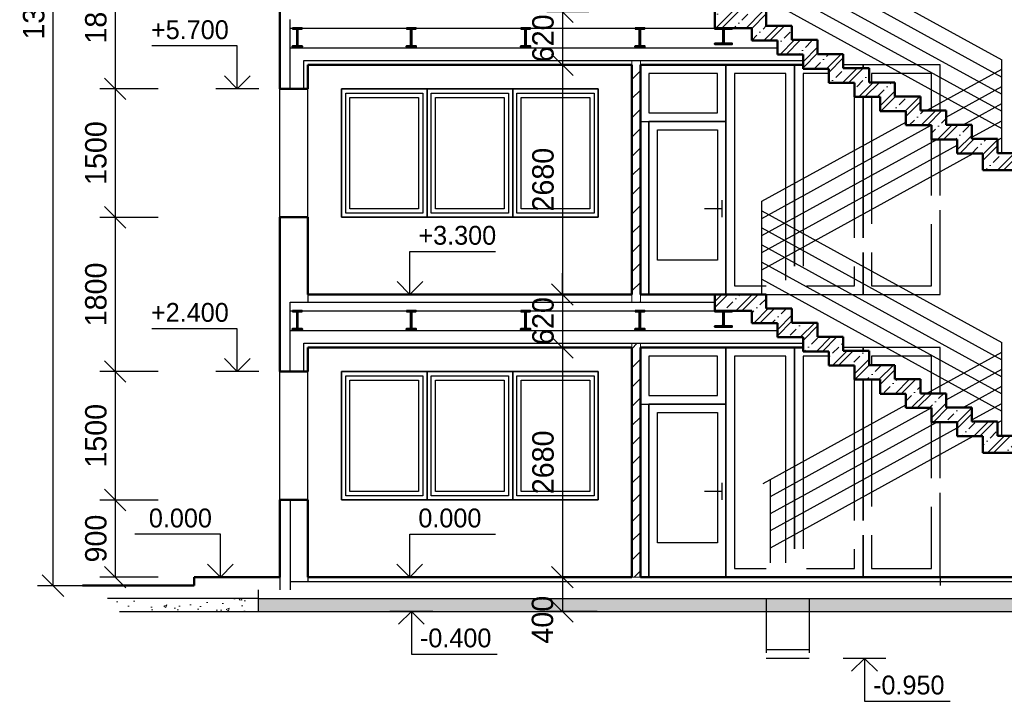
# Model space of a CAD drawing. Header units: millimetres. Extents: x -15255 to 382697, y -199968 to 116742.
# Tile 28 of 40: x 198652 to 210148, y -28294 to -20337. Entities that reach past the tile are written whole.
import ezdxf
from ezdxf.enums import TextEntityAlignment as Align

# ---------------------------------------------------------------- set-up
doc = ezdxf.new("R2010")
doc.units = ezdxf.units.MM
doc.header["$LTSCALE"] = 50
doc.linetypes.add('DASHED', pattern=[19.05, 12.7, -6.35])
for name, color, linetype, lineweight in [('CKKOTY', 3, 'Continuous', 25), ('CKKOTY_VYS', 3, 'Continuous', 25), ('CKSCHODY_REZ', 6, 'Continuous', 50), ('CKSTENY_REZ', 6, 'Continuous', 50), ('CSPROFILY_REZY', 4, 'Continuous', 50), ('pohledy', 7, 'Continuous', 25), ('srafy', 7, 'Continuous', 18)]:
    doc.layers.add(name, color=color, linetype=linetype, lineweight=lineweight)
doc.dimstyles.new('CADKON', dxfattribs={"dimscale": 100, "dimtxt": 2.5, "dimasz": 2.5, "dimexe": 1.8, "dimexo": 5, "dimgap": 1, "dimtad": 1, "dimdec": 0, "dimrnd": 1, "dimtxsty": 'Standard', "dimblk1": 'OBLIQUE', "dimblk2": 'OBLIQUE', "dimsah": 1, "dimcen": 2.5, "dimclrd": 256, "dimadec": 1, "dimazin": 2, "dimtfac": 1, "dimtdec": 0, "dimtix": 1, "dimtmove": 2, "dimatfit": 3, "dimldrblk": 'OPEN30', "dimfxl": 0, "dimtolj": 1, "dimlwd": -1, "dimarcsym": 0})
pattern_1 = [(50, (76480.62, -138003.94), (364.36934, -31.87817), [38.1, -419.1]), (355, (76480.6, -138003.94), (-70.48565, 382.1133), [30.48, -335.28]), (100.451, (76510.98, -138006.6), (293.885, 350.2334), [32.38, -356.18]), (46.1842, (76480.6, -137902.34), (542.1581, -84.0847), [57.15, -628.65]), (96.6356, (76525.8, -137909.34), (474.8085, 494.8511), [48.57, -534.27]), (351.184, (76480.6, -137902.34), (474.8092, 494.8502), [45.72, -502.92]), (21, (76531.42, -137927.74), (303.22976, -204.53104), [38.1, -419.1]), (326, (76531.4, -137927.74), (123.60406, 368.3759), [30.48, -335.28]), (71.4514, (76556.7, -137944.78), (426.833, 163.8457), [32.38, -356.18]), (37.5, (76480.62, -138003.94), (6.17721, 169.11008), [0, -331.216, 0, -340.36, 0, -336.55]), (7.5, (76480.62, -138003.94), (133.63933, 200.36115), [0, -194.056, 0, -323.596, 0, -128.27]), (327.5, (76367.33, -138003.94), (271.18119, -11.45749), [0, -127, 0, -396.24, 0, -525.78]), (317.5, (76316.53, -138003.94), (296.25836, 50.85298), [0, -165.1, 0, -263.144, 0, -373.38])]
pattern_2 = [(45, (76480.62, -138003.94), (-112.2532, 112.2532), [])]
pattern_3 = [(45, (76480.62, -138003.94), (-176.7767, 176.7767), []), (45, (76551.33, -138003.94), (-176.7767, 176.7767), []), (45, (76692.75, -138003.94), (-106.066, 247.48737), [100, -50, 0, -50])]

# ---------------------------------------------------------------- blocks, each defined once
blk = doc.blocks.new('*U239')
at = {"layer": 'pohledy'}
for p, q in [((1500, 2400), (-1500, 2400)), ((-1500, 2400), (-1500, 900)), ((1500, 900), (1500, 2400)), ((-1500, 900), (1500, 900))]:
    blk.add_line(p, q, dxfattribs=at)
blk = doc.blocks.new('*U238')
at = {"layer": 'pohledy'}
for p, q in [((450, 2020), (-450, 2020)), ((-450, 2020), (-450, 0)), ((450, 0), (450, 2020)), ((-450, 0), (450, 0))]:
    blk.add_line(p, q, dxfattribs=at)
blk = doc.blocks.new('_OBLIQUE')
at = {"color": 0, "linetype": 'ByBlock'}
blk.add_line((-0.5, -0.5), (0.5, 0.5), dxfattribs=at)
blk = doc.blocks.new('*D301')
at = {"layer": 'CKKOTY', "color": 0, "lineweight": -2}
for p, q in [((200267, -19344), (199587, -19344)), ((200267, -21144), (199587, -21144))]:
    blk.add_line(p, q, dxfattribs=at)
at = {"layer": 'CKKOTY'}
blk.add_line((199767, -19344), (199767, -21144), dxfattribs=at)
at = {"layer": 'Defpoints', "color": 0}
for p in [(201688, -19344), (199767, -21144), (201688, -21144)]:
    blk.add_point(p, dxfattribs=at)
at = {"layer": 'CKKOTY', "xscale": 250, "yscale": 250, "zscale": 250}
for p, rotation in [((199767, -19344), 90), ((199767, -21144), 270)]:
    blk.add_blockref('_OBLIQUE', p, dxfattribs=dict(at, rotation=rotation))
at = {"layer": 'CKKOTY', "color": 0, "insert": (199542, -20244), "char_height": 250, "attachment_point": 5, "rotation": 90}
blk.add_mtext('\\A1;1800', dxfattribs=at)
blk = doc.blocks.new('_Open90')
at = {"color": 0, "lineweight": -2}
for p, q in [((-0.5, 0.5), (0, 0)), ((0, 0), (-1, 0)), ((0, 0), (-0.5, -0.5))]:
    blk.add_line(p, q, dxfattribs=at)
blk = doc.blocks.new('*D302')
at = {"layer": 'CKKOTY', "color": 0, "lineweight": -2}
for p, q in [((200267, -21144), (199587, -21144)), ((200267, -22644), (199587, -22644))]:
    blk.add_line(p, q, dxfattribs=at)
at = {"layer": 'CKKOTY'}
blk.add_line((199767, -21144), (199767, -22644), dxfattribs=at)
at = {"layer": 'Defpoints', "color": 0}
for p in [(201688, -21144), (199767, -22644), (201688, -22644)]:
    blk.add_point(p, dxfattribs=at)
at = {"layer": 'CKKOTY', "xscale": 250, "yscale": 250, "zscale": 250}
for p, rotation in [((199767, -21144), 90), ((199767, -22644), 270)]:
    blk.add_blockref('_OBLIQUE', p, dxfattribs=dict(at, rotation=rotation))
at = {"layer": 'CKKOTY', "color": 0, "insert": (199542, -21894), "char_height": 250, "attachment_point": 5, "rotation": 90}
blk.add_mtext('\\A1;1500', dxfattribs=at)
blk = doc.blocks.new('*D303')
at = {"layer": 'CKKOTY', "color": 0, "lineweight": -2}
for p, q in [((200267, -22644), (199587, -22644)), ((200267, -24444), (199587, -24444))]:
    blk.add_line(p, q, dxfattribs=at)
at = {"layer": 'CKKOTY'}
blk.add_line((199767, -22644), (199767, -24444), dxfattribs=at)
at = {"layer": 'Defpoints', "color": 0}
for p in [(201688, -22644), (199767, -24444), (201688, -24444)]:
    blk.add_point(p, dxfattribs=at)
at = {"layer": 'CKKOTY', "xscale": 250, "yscale": 250, "zscale": 250}
for p, rotation in [((199767, -22644), 90), ((199767, -24444), 270)]:
    blk.add_blockref('_OBLIQUE', p, dxfattribs=dict(at, rotation=rotation))
at = {"layer": 'CKKOTY', "color": 0, "insert": (199542, -23544), "char_height": 250, "attachment_point": 5, "rotation": 90}
blk.add_mtext('\\A1;1800', dxfattribs=at)
blk = doc.blocks.new('*D304')
at = {"layer": 'CKKOTY', "color": 0, "lineweight": -2}
for p, q in [((200267, -24444), (199587, -24444)), ((200267, -25944), (199587, -25944))]:
    blk.add_line(p, q, dxfattribs=at)
at = {"layer": 'CKKOTY'}
blk.add_line((199767, -24444), (199767, -25944), dxfattribs=at)
at = {"layer": 'Defpoints', "color": 0}
for p in [(201688, -24444), (199767, -25944), (201688, -25944)]:
    blk.add_point(p, dxfattribs=at)
at = {"layer": 'CKKOTY', "xscale": 250, "yscale": 250, "zscale": 250}
for p, rotation in [((199767, -24444), 90), ((199767, -25944), 270)]:
    blk.add_blockref('_OBLIQUE', p, dxfattribs=dict(at, rotation=rotation))
at = {"layer": 'CKKOTY', "color": 0, "insert": (199542, -25194), "char_height": 250, "attachment_point": 5, "rotation": 90}
blk.add_mtext('\\A1;1500', dxfattribs=at)
blk = doc.blocks.new('*D267')
at = {"layer": 'CKKOTY', "color": 0, "lineweight": -2}
for p, q in [((200267, -25944), (199587, -25944)), ((200267, -26844), (199587, -26844))]:
    blk.add_line(p, q, dxfattribs=at)
at = {"layer": 'CKKOTY'}
blk.add_line((199767, -25944), (199767, -26844), dxfattribs=at)
at = {"layer": 'Defpoints', "color": 0}
for p in [(201688, -25944), (199767, -26844), (201688, -26844)]:
    blk.add_point(p, dxfattribs=at)
at = {"layer": 'CKKOTY', "xscale": 250, "yscale": 250, "zscale": 250}
for p, rotation in [((199767, -25944), 90), ((199767, -26844), 270)]:
    blk.add_blockref('_OBLIQUE', p, dxfattribs=dict(at, rotation=rotation))
at = {"layer": 'CKKOTY', "color": 0, "insert": (199542, -26394), "char_height": 250, "attachment_point": 5, "rotation": 90}
blk.add_mtext('\\A1;900', dxfattribs=at)
blk = doc.blocks.new('*D268')
at = {"layer": 'CKKOTY', "color": 0, "lineweight": -2}
for p, q in [((199541, -13264), (198861, -13264)), ((199541, -26944), (198861, -26944))]:
    blk.add_line(p, q, dxfattribs=at)
at = {"layer": 'CKKOTY'}
blk.add_line((199041, -26944), (199041, -13264), dxfattribs=at)
at = {"layer": 'Defpoints', "color": 0}
for p in [(199041, -13264), (201688, -13264), (200688, -26944)]:
    blk.add_point(p, dxfattribs=at)
at = {"layer": 'CKKOTY', "xscale": 250, "yscale": 250, "zscale": 250}
for p, rotation in [((199041, -13264), 90), ((199041, -26944), 270)]:
    blk.add_blockref('_OBLIQUE', p, dxfattribs=dict(at, rotation=rotation))
at = {"layer": 'CKKOTY', "color": 0, "insert": (198816, -20104), "char_height": 250, "attachment_point": 5, "rotation": 90}
blk.add_mtext('\\A1;13680', dxfattribs=at)
blk = doc.blocks.new('*D271')
at = {"layer": 'CKKOTY', "color": 0, "lineweight": -2}
for p, q in [((205298, -17564), (204808, -17564)), ((205298, -20244), (204808, -20244))]:
    blk.add_line(p, q, dxfattribs=at)
at = {"layer": 'CKKOTY'}
blk.add_line((204988, -17564), (204988, -20244), dxfattribs=at)
at = {"layer": 'Defpoints', "color": 0}
for p in [(205798, -17564), (204988, -20244), (205798, -20244)]:
    blk.add_point(p, dxfattribs=at)
at = {"layer": 'CKKOTY', "xscale": 250, "yscale": 250, "zscale": 250}
for p, rotation in [((204988, -17564), 90), ((204988, -20244), 270)]:
    blk.add_blockref('_OBLIQUE', p, dxfattribs=dict(at, rotation=rotation))
at = {"layer": 'CKKOTY', "color": 0, "insert": (204763, -18904), "char_height": 250, "attachment_point": 5, "rotation": 90}
blk.add_mtext('\\A1;2680', dxfattribs=at)
blk = doc.blocks.new('*D272')
at = {"layer": 'CKKOTY'}
for p, q in [((204988, -20244), (204988, -19994)), ((204988, -20244), (204988, -20864)), ((204988, -20864), (204988, -21114))]:
    blk.add_line(p, q, dxfattribs=at)
at = {"layer": 'CKKOTY', "color": 0, "lineweight": -2}
for p, q in [((205298, -20244), (204808, -20244)), ((205298, -20864), (204808, -20864))]:
    blk.add_line(p, q, dxfattribs=at)
at = {"layer": 'Defpoints', "color": 0}
for p in [(205798, -20244), (204988, -20864), (205798, -20864)]:
    blk.add_point(p, dxfattribs=at)
at = {"layer": 'CKKOTY', "xscale": 250, "yscale": 250, "zscale": 250}
for p, rotation in [((204988, -20244), 270), ((204988, -20864), 90)]:
    blk.add_blockref('_OBLIQUE', p, dxfattribs=dict(at, rotation=rotation))
at = {"layer": 'CKKOTY', "color": 0, "insert": (204763, -20554), "char_height": 250, "attachment_point": 5, "rotation": 90}
blk.add_mtext('\\A1;620', dxfattribs=at)
blk = doc.blocks.new('*D273')
at = {"layer": 'CKKOTY', "color": 0, "lineweight": -2}
for p, q in [((205298, -20864), (204808, -20864)), ((205298, -23544), (204808, -23544))]:
    blk.add_line(p, q, dxfattribs=at)
at = {"layer": 'CKKOTY'}
blk.add_line((204988, -20864), (204988, -23544), dxfattribs=at)
at = {"layer": 'Defpoints', "color": 0}
for p in [(205798, -20864), (204988, -23544), (205798, -23544)]:
    blk.add_point(p, dxfattribs=at)
at = {"layer": 'CKKOTY', "xscale": 250, "yscale": 250, "zscale": 250}
for p, rotation in [((204988, -20864), 90), ((204988, -23544), 270)]:
    blk.add_blockref('_OBLIQUE', p, dxfattribs=dict(at, rotation=rotation))
at = {"layer": 'CKKOTY', "color": 0, "insert": (204763, -22204), "char_height": 250, "attachment_point": 5, "rotation": 90}
blk.add_mtext('\\A1;2680', dxfattribs=at)
blk = doc.blocks.new('*D274')
at = {"layer": 'CKKOTY'}
for p, q in [((204988, -23544), (204988, -23294)), ((204988, -23544), (204988, -24164)), ((204988, -24164), (204988, -24414))]:
    blk.add_line(p, q, dxfattribs=at)
at = {"layer": 'CKKOTY', "color": 0, "lineweight": -2}
for p, q in [((205298, -23544), (204808, -23544)), ((205298, -24164), (204808, -24164))]:
    blk.add_line(p, q, dxfattribs=at)
at = {"layer": 'Defpoints', "color": 0}
for p in [(205798, -23544), (204988, -24164), (205798, -24164)]:
    blk.add_point(p, dxfattribs=at)
at = {"layer": 'CKKOTY', "xscale": 250, "yscale": 250, "zscale": 250}
for p, rotation in [((204988, -23544), 270), ((204988, -24164), 90)]:
    blk.add_blockref('_OBLIQUE', p, dxfattribs=dict(at, rotation=rotation))
at = {"layer": 'CKKOTY', "color": 0, "insert": (204763, -23854), "char_height": 250, "attachment_point": 5, "rotation": 90}
blk.add_mtext('\\A1;620', dxfattribs=at)
blk = doc.blocks.new('*D275')
at = {"layer": 'CKKOTY', "color": 0, "lineweight": -2}
for p, q in [((205298, -24164), (204808, -24164)), ((205298, -26844), (204808, -26844))]:
    blk.add_line(p, q, dxfattribs=at)
at = {"layer": 'CKKOTY'}
blk.add_line((204988, -24164), (204988, -26844), dxfattribs=at)
at = {"layer": 'Defpoints', "color": 0}
for p in [(205798, -24164), (204988, -26844), (205798, -26844)]:
    blk.add_point(p, dxfattribs=at)
at = {"layer": 'CKKOTY', "xscale": 250, "yscale": 250, "zscale": 250}
for p, rotation in [((204988, -24164), 90), ((204988, -26844), 270)]:
    blk.add_blockref('_OBLIQUE', p, dxfattribs=dict(at, rotation=rotation))
at = {"layer": 'CKKOTY', "color": 0, "insert": (204763, -25504), "char_height": 250, "attachment_point": 5, "rotation": 90}
blk.add_mtext('\\A1;2680', dxfattribs=at)
blk = doc.blocks.new('*D276')
at = {"layer": 'CKKOTY', "color": 0, "lineweight": -2}
for p, q in [((205298, -26844), (204808, -26844)), ((205393, -27244), (204808, -27244))]:
    blk.add_line(p, q, dxfattribs=at)
at = {"layer": 'CKKOTY'}
blk.add_line((204988, -26844), (204988, -27244), dxfattribs=at)
at = {"layer": 'Defpoints', "color": 0}
for p in [(205798, -26844), (204988, -27244), (205893, -27244)]:
    blk.add_point(p, dxfattribs=at)
at = {"layer": 'CKKOTY', "xscale": 250, "yscale": 250, "zscale": 250}
for p, rotation in [((204988, -26844), 90), ((204988, -27244), 270)]:
    blk.add_blockref('_OBLIQUE', p, dxfattribs=dict(at, rotation=rotation))
at = {"layer": 'CKKOTY', "color": 0, "insert": (204757, -27341), "char_height": 250, "attachment_point": 5, "rotation": 90}
blk.add_mtext('\\A1;400', dxfattribs=at)
blk = doc.blocks.new('*U247')
at = {"color": 0, "linetype": 'ByBlock', "lineweight": -2}
blk.add_lwpolyline([(-1.5, 1.5), (0, 0), (1.5, 1.5), (0, 0), (0, 5), (10, 5)], dxfattribs=at)
blk = doc.blocks.new('*U248')
at = {"color": 0, "linetype": 'ByBlock', "lineweight": -2}
blk.add_lwpolyline([(-1.5, 1.5), (0, 0), (1.5, 1.5), (0, 0), (0, 5), (10, 5)], dxfattribs=at)
blk = doc.blocks.new('*U259')
at = {"color": 0, "linetype": 'ByBlock', "lineweight": -2}
blk.add_lwpolyline([(-1.5, 1.5), (0, 0), (1.5, 1.5), (0, 0), (0, 5), (10, 5)], dxfattribs=at)
blk = doc.blocks.new('*U260')
at = {"color": 0, "linetype": 'ByBlock', "lineweight": -2}
blk.add_lwpolyline([(-1.5, 1.5), (0, 0), (1.5, 1.5), (0, 0), (0, 5), (10, 5)], dxfattribs=at)
blk = doc.blocks.new('*U261')
at = {"color": 0, "linetype": 'ByBlock', "lineweight": -2}
blk.add_lwpolyline([(-1.5, 1.5), (0, 0), (1.5, 1.5), (0, 0), (0, 5), (10, 5)], dxfattribs=at)
blk = doc.blocks.new('*U262')
at = {"color": 0, "linetype": 'ByBlock', "lineweight": -2}
blk.add_lwpolyline([(-1.5, -1.5), (0, 0), (1.5, -1.5), (0, 0), (0, -5), (10, -5)], dxfattribs=at)
blk = doc.blocks.new('*U265')
at = {"color": 0, "linetype": 'ByBlock', "lineweight": -2}
blk.add_lwpolyline([(-1.5, -1.5), (0, 0), (1.5, -1.5), (0, 0), (0, -5), (10, -5)], dxfattribs=at)

msp = doc.modelspace()

# ---------------------------------------------------------------- hatches: boundary and pattern name
at = {"layer": 'srafy', "transparency": 33554661}
h = msp.add_hatch(dxfattribs=at)
h.set_pattern_fill('BETON-ZELEZOBETON', color=256, scale=50, style=0)
h.set_pattern_definition(pattern_3)
h.paths.add_polyline_path([(207368.5, -20408.6), (207368.5, -20243.6), (207318.5, -20243.6), (206898.5, -20243.6), (206768.5, -20243.6), (206768.5, -20333.6), (206768.5, -20433.6), (206968.5, -20433.6), (207198.5, -20433.6), (207198.5, -20578.6), (207498.5, -20578.6), (207498.5, -20663.6), (207498.5, -20743.6), (207798.5, -20743.6), (207798.5, -20813.6), (207798.5, -20863.6), (207798.5, -20908.6), (208098.5, -20908.6), (208098.5, -20963.6), (208098.5, -21073.6), (208398.5, -21073.6), (208398.5, -21238.6), (208498.5, -21238.6), (208598.5, -21238.6), (208698.5, -21238.6), (208698.5, -21403.6), (208998.5, -21403.6), (208998.5, -21532.1), (208998.5, -21568.6), (209295.7, -21568.6), (209298.5, -21568.6), (209298.5, -21733.6), (209359.4, -21733.6), (209398.5, -21733.6), (209598.5, -21733.6), (209598.5, -21802.1), (209598.5, -21898.6), (209786.6, -21898.6), (209898.5, -21898.6), (209898.5, -22058.6), (209898.5, -22093.6), (210238.5, -22093.6), (211568.5, -22093.6), (211643.5, -22093.6), (211743.5, -22093.6), (211743.5, -21893.6), (211643.5, -21893.6), (211568.5, -21893.6), (210118.5, -21893.6), (210068.5, -21893.6), (210068.5, -21743.6), (210068.5, -21728.6), (209768.5, -21728.6), (209768.5, -21708.6), (209768.5, -21563.6), (209668.5, -21563.6), (209468.5, -21563.6), (209468.5, -21473.6), (209468.5, -21398.6), (209398.5, -21398.6), (209298.5, -21398.6), (209241.2, -21398.6), (209168.5, -21398.6), (209168.5, -21233.6), (208868.5, -21233.6), (208868.5, -21068.6), (208598.5, -21068.6), (208568.5, -21068.6), (208568.5, -20903.6), (208498.5, -20903.6), (208268.5, -20903.6), (208268.5, -20863.6), (208268.5, -20738.6), (207968.5, -20738.6), (207968.5, -20573.6), (207668.5, -20573.6), (207668.5, -20408.6)])
h.paths.add_polyline_path([(211761.5, -22093.6), (211953.5, -22093.6), (211968.5, -22093.6), (211968.5, -21893.6), (211743.5, -21893.6), (211743.5, -22093.6)])
h.paths.add_polyline_path([(210840.5, -22257.6), (210840.5, -21729.6), (211170.5, -21729.6), (211170.5, -22257.6)], flags=24)
h = msp.add_hatch(dxfattribs=at)
h.set_pattern_fill('ANSI31', color=256, scale=50, style=0)
h.set_pattern_definition(pattern_2)
h.paths.add_polyline_path([(205898.5, -21523.6), (205898.5, -20863.6), (205898.5, -20813.6), (205798.5, -20813.6), (205798.5, -20863.6), (205798.5, -23543.6), (205798.5, -23633.6), (205898.5, -23633.6), (205898.5, -23543.6)])
h = msp.add_hatch(dxfattribs=at)
h.set_pattern_fill('BETON-ZELEZOBETON', color=256, scale=50, style=0)
h.set_pattern_definition(pattern_3)
h.paths.add_polyline_path([(207798.5, -24043.6), (207798.5, -24113.6), (207798.5, -24163.6), (207798.5, -24208.6), (208098.5, -24208.6), (208098.5, -24263.6), (208098.5, -24373.6), (208398.5, -24373.6), (208398.5, -24538.6), (208498.5, -24538.6), (208598.5, -24538.6), (208698.5, -24538.6), (208698.5, -24703.6), (208998.5, -24703.6), (208998.5, -24832.1), (208998.5, -24868.6), (209295.7, -24868.6), (209298.5, -24868.6), (209298.5, -25033.6), (209359.4, -25033.6), (209398.5, -25033.6), (209598.5, -25033.6), (209598.5, -25102.1), (209598.5, -25198.6), (209786.6, -25198.6), (209898.5, -25198.6), (209898.5, -25358.6), (209898.5, -25393.6), (210238.5, -25393.6), (211568.5, -25393.6), (211643.5, -25393.6), (211743.5, -25393.6), (211743.5, -25193.6), (211643.5, -25193.6), (211568.5, -25193.6), (210118.5, -25193.6), (210068.5, -25193.6), (210068.5, -25043.6), (210068.5, -25028.6), (209768.5, -25028.6), (209768.5, -25008.6), (209768.5, -24863.6), (209668.5, -24863.6), (209468.5, -24863.6), (209468.5, -24773.6), (209468.5, -24698.6), (209398.5, -24698.6), (209298.5, -24698.6), (209241.2, -24698.6), (209168.5, -24698.6), (209168.5, -24533.6), (208868.5, -24533.6), (208868.5, -24368.6), (208598.5, -24368.6), (208568.5, -24368.6), (208568.5, -24203.6), (208498.5, -24203.6), (208268.5, -24203.6), (208268.5, -24163.6), (208268.5, -24038.6), (207968.5, -24038.6), (207968.5, -23873.6), (207668.5, -23873.6), (207668.5, -23708.6), (207368.5, -23708.6), (207368.5, -23543.6), (207318.5, -23543.6), (206898.5, -23543.6), (206768.5, -23543.6), (206768.5, -23633.6), (206768.5, -23733.6), (206968.5, -23733.6), (207198.5, -23733.6), (207198.5, -23878.6), (207498.5, -23878.6), (207498.5, -23963.6), (207498.5, -24043.6)])
h.paths.add_polyline_path([(210840.5, -25557.6), (210840.5, -25029.6), (211170.5, -25029.6), (211170.5, -25557.6)], flags=24)
h = msp.add_hatch(dxfattribs=at)
h.set_pattern_fill('ANSI31', color=256, scale=50, style=0)
h.set_pattern_definition(pattern_2)
h.paths.add_polyline_path([(205798.5, -26803.5), (205898.5, -26807.4), (205898.5, -24823.6), (205898.5, -24163.6), (205898.5, -24113.6), (205798.5, -24113.6), (205798.5, -24163.6)])
h.paths.add_polyline_path([(205798.5, -26843.6), (205898.5, -26843.6), (205898.5, -26807.4), (205798.5, -26803.5)])
h = msp.add_hatch(dxfattribs=at)
h.set_pattern_fill('AR-CONC', color=256, scale=2, style=0)
h.set_pattern_definition(pattern_1)
h.paths.add_polyline_path([(207868.5, -27243.6), (211743.5, -27243.6), (211743.5, -27093.6), (207868.5, -27093.6)])
h.paths.add_polyline_path([(207868.5, -27243.6), (207868.5, -27093.6), (207368.5, -27093.6), (207368.5, -27243.6)])
h.paths.add_polyline_path([(207368.5, -27243.6), (207368.5, -27093.6), (201438, -27093.6), (201438, -27243.6)])
h.paths.add_polyline_path([(204653.1, -27318.6), (204653.1, -26768.6), (204983.1, -26768.6), (204983.1, -27318.6)], flags=24)
h = msp.add_hatch(dxfattribs=at)
h.set_pattern_fill('AR-CONC', color=256, scale=2, style=0)
h.set_pattern_definition(pattern_1)
h.paths.add_polyline_path([(201438, -27243.6), (201438, -27093.6), (199678.5, -27093.6), (199816.2, -27243.6)])

# ---------------------------------------------------------------- linework, layer by layer
at = {"layer": 'CKKOTY_VYS'}
for p, q in [((201442.9, -21143.6), (200942.9, -21143.6)), ((203457.3, -23543.6), (202957.3, -23543.6)), ((201442.9, -24443.6), (200942.9, -24443.6)), ((201246.1, -26843.6), (200746.1, -26843.6)), ((203456.7, -26843.6), (202956.7, -26843.6)), ((203475.2, -27243.6), (202975.2, -27243.6)), ((208765.9, -27793.6), (208265.9, -27793.6))]:
    msp.add_line(p, q, dxfattribs=at)
at = {"layer": 'CKSCHODY_REZ'}
for points in [[(206768.5, -20243.6), (206768.5, -20433.6)], [(207368.5, -20243.6), (207368.5, -20408.6)], [(207198.5, -20433.6), (207198.5, -20578.6)], [(207368.5, -20408.6), (207668.5, -20408.6)], [(207668.5, -20408.6), (207668.5, -20573.6)], [(207198.5, -20578.6), (207498.5, -20578.6)], [(207498.5, -20578.6), (207498.5, -20743.6)], [(207668.5, -20573.6), (207968.5, -20573.6)], [(207968.5, -20573.6), (207968.5, -20738.6)], [(207498.5, -20743.6), (207798.5, -20743.6)], [(207798.5, -20743.6), (207798.5, -20908.6)], [(207968.5, -20738.6), (208268.5, -20738.6)], [(208268.5, -20738.6), (208268.5, -20903.6)], [(207798.5, -20908.6), (208098.5, -20908.6)], [(208098.5, -20908.6), (208098.5, -21073.6)], [(208268.5, -20903.6), (208568.5, -20903.6)], [(208568.5, -20903.6), (208568.5, -21068.6)], [(208098.5, -21073.6), (208398.5, -21073.6)], [(208398.5, -21073.6), (208398.5, -21238.6)], [(208568.5, -21068.6), (208868.5, -21068.6)], [(208868.5, -21068.6), (208868.5, -21233.6)], [(208398.5, -21238.6), (208698.5, -21238.6)], [(208698.5, -21238.6), (208698.5, -21403.6)], [(208868.5, -21233.6), (209168.5, -21233.6)], [(209168.5, -21233.6), (209168.5, -21398.6)], [(208698.5, -21403.6), (208998.5, -21403.6)], [(208998.5, -21403.6), (208998.5, -21568.6)], [(209168.5, -21398.6), (209468.5, -21398.6)], [(209468.5, -21398.6), (209468.5, -21563.6)], [(208998.5, -21568.6), (209298.5, -21568.6)], [(209298.5, -21568.6), (209298.5, -21733.6)], [(209468.5, -21563.6), (209768.5, -21563.6)], [(209768.5, -21563.6), (209768.5, -21728.6)], [(209298.5, -21733.6), (209598.5, -21733.6)], [(209598.5, -21733.6), (209598.5, -21898.6)], [(209768.5, -21728.6), (210068.5, -21728.6)], [(210068.5, -21728.6), (210068.5, -21893.6)], [(209598.5, -21898.6), (209898.5, -21898.6)], [(209898.5, -21898.6), (209898.5, -22093.6)], [(210068.5, -21893.6), (211968.5, -21893.6)], [(209898.5, -22093.6), (211968.5, -22093.6)], [(206768.5, -23543.6), (206768.5, -23733.6)], [(207068.5, -23543.6), (207368.5, -23543.6)], [(207368.5, -23543.6), (207368.5, -23708.6)], [(207198.5, -23733.6), (207198.5, -23878.6)], [(207368.5, -23708.6), (207668.5, -23708.6)], [(207668.5, -23708.6), (207668.5, -23873.6)], [(207198.5, -23878.6), (207498.5, -23878.6)], [(207498.5, -23878.6), (207498.5, -24043.6)], [(207668.5, -23873.6), (207968.5, -23873.6)], [(207968.5, -23873.6), (207968.5, -24038.6)], [(207498.5, -24043.6), (207798.5, -24043.6)], [(207798.5, -24043.6), (207798.5, -24208.6)], [(207968.5, -24038.6), (208268.5, -24038.6)], [(208268.5, -24038.6), (208268.5, -24203.6)], [(207798.5, -24208.6), (208098.5, -24208.6)], [(208098.5, -24208.6), (208098.5, -24373.6)], [(208268.5, -24203.6), (208568.5, -24203.6)], [(208568.5, -24203.6), (208568.5, -24368.6)], [(208568.5, -24368.6), (208868.5, -24368.6)], [(208868.5, -24368.6), (208868.5, -24533.6)], [(208098.5, -24373.6), (208398.5, -24373.6)], [(208398.5, -24373.6), (208398.5, -24538.6)], [(208398.5, -24538.6), (208698.5, -24538.6)], [(208698.5, -24538.6), (208698.5, -24703.6)], [(208868.5, -24533.6), (209168.5, -24533.6)], [(209168.5, -24533.6), (209168.5, -24698.6)], [(208698.5, -24703.6), (208998.5, -24703.6)], [(208998.5, -24703.6), (208998.5, -24868.6)], [(209168.5, -24698.6), (209468.5, -24698.6)], [(209468.5, -24698.6), (209468.5, -24863.6)], [(208998.5, -24868.6), (209298.5, -24868.6)], [(209298.5, -24868.6), (209298.5, -25033.6)], [(209468.5, -24863.6), (209768.5, -24863.6)], [(209768.5, -24863.6), (209768.5, -25028.6)], [(209298.5, -25033.6), (209598.5, -25033.6)], [(209598.5, -25033.6), (209598.5, -25198.6)], [(209768.5, -25028.6), (210068.5, -25028.6)], [(210068.5, -25028.6), (210068.5, -25193.6)], [(209598.5, -25198.6), (209898.5, -25198.6)], [(209898.5, -25198.6), (209898.5, -25393.6)], [(210068.5, -25193.6), (211968.5, -25193.6)], [(209898.5, -25393.6), (211968.5, -25393.6)]]:
    msp.add_lwpolyline(points, dxfattribs=at)
at = {"layer": 'CKSTENY_REZ'}
for p, q in [((201688, -20243.6), (201688, -21143.6)), ((206768.5, -20433.6), (207198.5, -20433.6)), ((202018, -20863.6), (205798.5, -20863.6)), ((202018, -21143.6), (202018, -20863.6)), ((205798.5, -23543.6), (205798.5, -20863.6)), ((205898.5, -20863.6), (207798.5, -20863.6)), ((205898.5, -23543.6), (205898.5, -20863.6)), ((205898.5, -20863.6), (205898.5, -20863.6)), ((201688, -21143.6), (202018, -21143.6)), ((201688, -22643.6), (202018, -22643.6)), ((201688, -23543.6), (201688, -22643.6)), ((202018, -22643.6), (202018, -23543.6)), ((201688, -23543.6), (201688, -24443.6)), ((205798.5, -23543.6), (202018, -23543.6)), ((202018, -23543.6), (205798.5, -23543.6)), ((205898.5, -23543.6), (207368.5, -23543.6)), ((206768.5, -23733.6), (207198.5, -23733.6)), ((202018, -24443.6), (202018, -24163.6)), ((202018, -24163.6), (205798.5, -24163.6)), ((205798.5, -26843.6), (205798.5, -24163.6)), ((205898.5, -24163.6), (205898.5, -24163.6)), ((205898.5, -24163.6), (207798.5, -24163.6)), ((205898.5, -26843.6), (205898.5, -24163.6)), ((201688, -24443.6), (202018, -24443.6)), ((201688, -25943.6), (202018, -25943.6)), ((201688, -26843.6), (201688, -25943.6)), ((202018, -25943.6), (202018, -26843.6)), ((201688, -26843.6), (200688, -26843.6)), ((200688, -26843.6), (200688, -26943.6)), ((202018, -26843.6), (205798.5, -26843.6)), ((205898.5, -26843.6), (211568.5, -26843.6)), ((200688, -26943.6), (199386.5, -26943.6))]:
    msp.add_line(p, q, dxfattribs=at)
at = {"layer": 'CSPROFILY_REZY'}
for points in [[(201838.5, -20433.6), (201838.5, -20442.8), (201878.5, -20442.8, -0.4142136), (201890.5, -20454.8), (201890.5, -20632.4, -0.4142136), (201878.5, -20644.4), (201838.5, -20644.4), (201838.5, -20653.6), (201948.5, -20653.6), (201948.5, -20644.4), (201908.4, -20644.4, -0.4142136), (201896.4, -20632.4), (201896.4, -20454.8, -0.4142136), (201908.4, -20442.8), (201948.5, -20442.8), (201948.5, -20433.6)], [(203168.5, -20433.6), (203168.5, -20442.8), (203208.5, -20442.8, -0.4142136), (203220.5, -20454.8), (203220.5, -20632.4, -0.4142136), (203208.5, -20644.4), (203168.5, -20644.4), (203168.5, -20653.6), (203278.5, -20653.6), (203278.5, -20644.4), (203238.4, -20644.4, -0.4142136), (203226.4, -20632.4), (203226.4, -20454.8, -0.4142136), (203238.4, -20442.8), (203278.5, -20442.8), (203278.5, -20433.6)], [(204503.5, -20433.6), (204503.5, -20442.8), (204543.5, -20442.8, -0.4142136), (204555.5, -20454.8), (204555.5, -20632.4, -0.4142136), (204543.5, -20644.4), (204503.5, -20644.4), (204503.5, -20653.6), (204613.5, -20653.6), (204613.5, -20644.4), (204573.4, -20644.4, -0.4142136), (204561.4, -20632.4), (204561.4, -20454.8, -0.4142136), (204573.4, -20442.8), (204613.5, -20442.8), (204613.5, -20433.6)], [(205838.5, -20433.6), (205838.5, -20442.8), (205878.5, -20442.8, -0.4142136), (205890.5, -20454.8), (205890.5, -20632.4, -0.4142136), (205878.5, -20644.4), (205838.5, -20644.4), (205838.5, -20653.6), (205948.5, -20653.6), (205948.5, -20644.4), (205908.4, -20644.4, -0.4142136), (205896.4, -20632.4), (205896.4, -20454.8, -0.4142136), (205908.4, -20442.8), (205948.5, -20442.8), (205948.5, -20433.6)], [(206768.5, -20433.6), (206768.5, -20443.6), (206847.2, -20443.6, -0.4142136), (206865.2, -20461.6), (206865.2, -20595.6, -0.4142136), (206847.2, -20613.6), (206768.5, -20613.6), (206768.5, -20623.6), (206968.5, -20623.6), (206968.5, -20613.6), (206889.7, -20613.6, -0.4142136), (206871.7, -20595.6), (206871.7, -20461.6, -0.4142136), (206889.7, -20443.6), (206968.5, -20443.6), (206968.5, -20433.6)], [(201838.5, -23733.6), (201838.5, -23742.8), (201878.5, -23742.8, -0.4142136), (201890.5, -23754.8), (201890.5, -23932.4, -0.4142136), (201878.5, -23944.4), (201838.5, -23944.4), (201838.5, -23953.6), (201948.5, -23953.6), (201948.5, -23944.4), (201908.4, -23944.4, -0.4142136), (201896.4, -23932.4), (201896.4, -23754.8, -0.4142136), (201908.4, -23742.8), (201948.5, -23742.8), (201948.5, -23733.6)], [(203168.5, -23733.6), (203168.5, -23742.8), (203208.5, -23742.8, -0.4142136), (203220.5, -23754.8), (203220.5, -23932.4, -0.4142136), (203208.5, -23944.4), (203168.5, -23944.4), (203168.5, -23953.6), (203278.5, -23953.6), (203278.5, -23944.4), (203238.4, -23944.4, -0.4142136), (203226.4, -23932.4), (203226.4, -23754.8, -0.4142136), (203238.4, -23742.8), (203278.5, -23742.8), (203278.5, -23733.6)], [(204503.5, -23733.6), (204503.5, -23742.8), (204543.5, -23742.8, -0.4142136), (204555.5, -23754.8), (204555.5, -23932.4, -0.4142136), (204543.5, -23944.4), (204503.5, -23944.4), (204503.5, -23953.6), (204613.5, -23953.6), (204613.5, -23944.4), (204573.4, -23944.4, -0.4142136), (204561.4, -23932.4), (204561.4, -23754.8, -0.4142136), (204573.4, -23742.8), (204613.5, -23742.8), (204613.5, -23733.6)], [(205838.5, -23733.6), (205838.5, -23742.8), (205878.5, -23742.8, -0.4142136), (205890.5, -23754.8), (205890.5, -23932.4, -0.4142136), (205878.5, -23944.4), (205838.5, -23944.4), (205838.5, -23953.6), (205948.5, -23953.6), (205948.5, -23944.4), (205908.4, -23944.4, -0.4142136), (205896.4, -23932.4), (205896.4, -23754.8, -0.4142136), (205908.4, -23742.8), (205948.5, -23742.8), (205948.5, -23733.6)], [(206768.5, -23733.6), (206768.5, -23743.6), (206847.2, -23743.6, -0.4142136), (206865.2, -23761.6), (206865.2, -23895.6, -0.4142136), (206847.2, -23913.6), (206768.5, -23913.6), (206768.5, -23923.6), (206968.5, -23923.6), (206968.5, -23913.6), (206889.7, -23913.6, -0.4142136), (206871.7, -23895.6), (206871.7, -23761.6, -0.4142136), (206889.7, -23743.6), (206968.5, -23743.6), (206968.5, -23733.6)]]:
    msp.add_lwpolyline(points, format="xyb", close=True, dxfattribs=at)
at = {"layer": 'pohledy'}
for p, q in [((207318.5, -19266.1), (210118.5, -20806.1)), ((207318.5, -19466.1), (210118.5, -21006.1)), ((207318.5, -19666.1), (210118.5, -21206.1)), ((207318.5, -19866.1), (210118.5, -21406.1)), ((207318.5, -20066.1), (210118.5, -21606.1)), ((201688, -23543.6), (201688, -20243.6)), ((201688, -23543.6), (201688, -20243.6)), ((201808, -21143.6), (201808, -20333.6)), ((201808, -20433.6), (206768.5, -20433.6)), ((201808, -20663.6), (207498.5, -20663.6)), ((210118.5, -21893.6), (210118.5, -20806.1)), ((201968, -20813.6), (207798.5, -20813.6)), ((201968, -21143.6), (201968, -20813.6)), ((209241.2, -21398.6), (210118.5, -20916.1)), ((201688, -22643.6), (201688, -21143.6)), ((201688, -22643.6), (201688, -21143.6)), ((202018, -22643.6), (202018, -21143.6)), ((202018, -22643.6), (202018, -21143.6)), ((209468.5, -21473.6), (210118.5, -21116.1)), ((209668.5, -21563.6), (210118.5, -21316.1)), ((207318.5, -22456.1), (208998.5, -21532.1)), ((207318.5, -22656.1), (209295.7, -21568.6)), ((209768.5, -21708.6), (210118.5, -21516.1)), ((210068.5, -21743.6), (210118.5, -21716.1)), ((207318.5, -22856.1), (209359.4, -21733.6)), ((207318.5, -23056.1), (209598.5, -21802.1)), ((207318.5, -23256.1), (209786.6, -21898.6)), ((206848.5, -22443.6), (206848.5, -22643.6)), ((207318.5, -23543.6), (207318.5, -22456.1)), ((206848.5, -22543.6), (206648.5, -22543.6)), ((207318.5, -22566.1), (210118.5, -24106.1)), ((207318.5, -22766.1), (210118.5, -24306.1)), ((207318.5, -22966.1), (210118.5, -24506.1)), ((207318.5, -23166.1), (210118.5, -24706.1)), ((207318.5, -23366.1), (210118.5, -24906.1)), ((202018, -23543.6), (202018, -23633.6)), ((201808, -23633.6), (206768.5, -23633.6)), ((201808, -24443.6), (201808, -23633.6)), ((201808, -23733.6), (206768.5, -23733.6)), ((201808, -23963.6), (207498.5, -23963.6)), ((201968, -24113.6), (207798.5, -24113.6)), ((201968, -24443.6), (201968, -24113.6)), ((210118.5, -25193.6), (210118.5, -24106.1)), ((209241.2, -24698.6), (210118.5, -24216.1)), ((201688, -25943.6), (201688, -24443.6)), ((201688, -25943.6), (201688, -24443.6)), ((202018, -25943.6), (202018, -24443.6)), ((202018, -25943.6), (202018, -24443.6)), ((209468.5, -24773.6), (210118.5, -24416.1)), ((209668.5, -24863.6), (210118.5, -24616.1)), ((207330.8, -25749.3), (208998.5, -24832.1)), ((209768.5, -25008.6), (210118.5, -24816.1)), ((207418.5, -25901.1), (209295.7, -24868.6)), ((207418.5, -26101.1), (209359.4, -25033.6)), ((210068.5, -25043.6), (210118.5, -25016.1)), ((207418.5, -26301.1), (209598.5, -25102.1)), ((207418.5, -26501.1), (209786.6, -25198.6)), ((206848.5, -25743.6), (206848.5, -25943.6)), ((207418.5, -26678.6), (207418.5, -25701.1)), ((206848.5, -25843.6), (206648.5, -25843.6)), ((201808, -25943.6), (201808, -26993.6)), ((201688, -26843.6), (201688, -26993.6)), ((201808, -26893.6), (211743.5, -26893.6)), ((202018, -26843.6), (202018, -26893.6)), ((201438, -26993.6), (201438, -27093.6)), ((201438, -27093.6), (199678.5, -27093.6)), ((201438, -27093.6), (211743.5, -27093.6)), ((201438, -27093.6), (201438, -27243.6)), ((199816.2, -27243.6), (211743.5, -27243.6))]:
    msp.add_line(p, q, dxfattribs=at)
at = {"layer": 'pohledy', "color": 2}
msp.add_line((209398.5, -26843.6), (209398.5, -26943.6), dxfattribs=at)
at = {"layer": 'pohledy', "linetype": 'DASHED'}
for p, q in [((207368.5, -27093.6), (207368.5, -27793.6)), ((207868.5, -27093.6), (207868.5, -27793.6)), ((207868.5, -27693.6), (207368.5, -27693.6)), ((207868.5, -27793.6), (207368.5, -27793.6))]:
    msp.add_line(p, q, dxfattribs=at)
at = {"layer": 'pohledy'}
for points in [[(205898.5, -21523.6), (206898.5, -21523.6), (206898.5, -20863.6), (205898.5, -20863.6)], [(205998.5, -21423.6), (206798.5, -21423.6), (206798.5, -20963.6), (205998.5, -20963.6)], [(202408, -21143.6), (203408, -21143.6), (203408, -22643.6), (202408, -22643.6)], [(203408, -21143.6), (204408, -21143.6), (204408, -22643.6), (203408, -22643.6)], [(204408, -21143.6), (205408, -21143.6), (205408, -22643.6), (204408, -22643.6)], [(202458, -21193.6), (203358, -21193.6), (203358, -22593.6), (202458, -22593.6)], [(202508, -21243.6), (203308, -21243.6), (203308, -22543.6), (202508, -22543.6)], [(203458, -21193.6), (204358, -21193.6), (204358, -22593.6), (203458, -22593.6)], [(203508, -21243.6), (204308, -21243.6), (204308, -22543.6), (203508, -22543.6)], [(204458, -21193.6), (205358, -21193.6), (205358, -22593.6), (204458, -22593.6)], [(204508, -21243.6), (205308, -21243.6), (205308, -22543.6), (204508, -22543.6)], [(205998.5, -21523.6), (206898.5, -21523.6), (206898.5, -23543.6), (205998.5, -23543.6)], [(206098.5, -21623.6), (206798.5, -21623.6), (206798.5, -23143.6), (206098.5, -23143.6)], [(205898.5, -24823.6), (206898.5, -24823.6), (206898.5, -24163.6), (205898.5, -24163.6)], [(205998.5, -24723.6), (206798.5, -24723.6), (206798.5, -24263.6), (205998.5, -24263.6)], [(202408, -24443.6), (203408, -24443.6), (203408, -25943.6), (202408, -25943.6)], [(203408, -24443.6), (204408, -24443.6), (204408, -25943.6), (203408, -25943.6)], [(204408, -24443.6), (205408, -24443.6), (205408, -25943.6), (204408, -25943.6)], [(202458, -24493.6), (203358, -24493.6), (203358, -25893.6), (202458, -25893.6)], [(202508, -24543.6), (203308, -24543.6), (203308, -25843.6), (202508, -25843.6)], [(203458, -24493.6), (204358, -24493.6), (204358, -25893.6), (203458, -25893.6)], [(203508, -24543.6), (204308, -24543.6), (204308, -25843.6), (203508, -25843.6)], [(204458, -24493.6), (205358, -24493.6), (205358, -25893.6), (204458, -25893.6)], [(204508, -24543.6), (205308, -24543.6), (205308, -25843.6), (204508, -25843.6)], [(205998.5, -24823.6), (206898.5, -24823.6), (206898.5, -26843.6), (205998.5, -26843.6)], [(206098.5, -24923.6), (206798.5, -24923.6), (206798.5, -26443.6), (206098.5, -26443.6)]]:
    msp.add_lwpolyline(points, close=True, dxfattribs=at)
for points in [[(207698.5, -23213.6), (207698.5, -20863.6), (206898.5, -20863.6), (206898.5, -23543.6), (207698.5, -23543.6)], [(207798.5, -20863.6), (207698.5, -20863.6), (207698.5, -23213.6)], [(208498.5, -20903.6), (208498.5, -20863.6), (208268.5, -20863.6)], [(209398.5, -21398.6), (209398.5, -20863.6), (208498.5, -20863.6), (208498.5, -20903.6)], [(207598.5, -23378.6), (207598.5, -20963.6), (206998.5, -20963.6), (206998.5, -23443.6), (207368.5, -23443.6)], [(208098.5, -20963.6), (207798.5, -20963.6), (207798.5, -23213.6)], [(209298.5, -21398.6), (209298.5, -20963.6), (208598.5, -20963.6), (208598.5, -21068.6)], [(208398.5, -22883.6), (208398.5, -21073.6)], [(208498.5, -21238.6), (208498.5, -22883.6)], [(208498.5, -22883.6), (208498.5, -21238.6)], [(208598.5, -21238.6), (208598.5, -22718.6)], [(209298.5, -22388.6), (209298.5, -21568.6)], [(209398.5, -22388.6), (209398.5, -21733.6)], [(208498.5, -23053.6), (208498.5, -23543.6), (209398.5, -23543.6), (209398.5, -22558.6)], [(208598.5, -23053.6), (208598.5, -23443.6), (209298.5, -23443.6), (209298.5, -22723.6)], [(207698.5, -23543.6), (208498.5, -23543.6), (208498.5, -23053.6)], [(207838.5, -23443.6), (208398.5, -23443.6), (208398.5, -23218.6)], [(207698.5, -26513.6), (207698.5, -24163.6), (206898.5, -24163.6), (206898.5, -26843.6), (207698.5, -26843.6)], [(207798.5, -24163.6), (207698.5, -24163.6), (207698.5, -26513.6)], [(208498.5, -24203.6), (208498.5, -24163.6), (208268.5, -24163.6)], [(209398.5, -24698.6), (209398.5, -24163.6), (208498.5, -24163.6), (208498.5, -24203.6)], [(207598.5, -26678.6), (207598.5, -24263.6), (206998.5, -24263.6), (206998.5, -26743.6), (207368.5, -26743.6)], [(208098.5, -24263.6), (207798.5, -24263.6), (207798.5, -26513.6)], [(209298.5, -24698.6), (209298.5, -24263.6), (208598.5, -24263.6), (208598.5, -24368.6)], [(208398.5, -26183.6), (208398.5, -24373.6)], [(208498.5, -24538.6), (208498.5, -26183.6)], [(208498.5, -26183.6), (208498.5, -24538.6)], [(208598.5, -24538.6), (208598.5, -26018.6)], [(209298.5, -25688.6), (209298.5, -24868.6)], [(209398.5, -25688.6), (209398.5, -25033.6)], [(208498.5, -26353.6), (208498.5, -26843.6), (209398.5, -26843.6), (209398.5, -25858.6)], [(208598.5, -26353.6), (208598.5, -26743.6), (209298.5, -26743.6), (209298.5, -26023.6)], [(207698.5, -26843.6), (208498.5, -26843.6), (208498.5, -26353.6)], [(207838.5, -26743.6), (208398.5, -26743.6), (208398.5, -26518.6)]]:
    msp.add_lwpolyline(points, dxfattribs=at)
at = {"layer": 'srafy'}
for p, q in [((205798.5, -20863.6), (205798.5, -20813.6)), ((205898.5, -20863.6), (205898.5, -20813.6)), ((205798.5, -23543.6), (205798.5, -23633.6)), ((205898.5, -23543.6), (205898.5, -23633.6)), ((205798.5, -24163.6), (205798.5, -24113.6)), ((205898.5, -24163.6), (205898.5, -24113.6)), ((205798.5, -26843.6), (205898.5, -26843.6))]:
    msp.add_line(p, q, dxfattribs=at)

# ---------------------------------------------------------------- block references
at = {"layer": 'CKKOTY_VYS'}
ref = msp.add_blockref('*U259', (201192.9, -21143.6), dxfattribs=dict(at, xscale=-100, yscale=100, zscale=100))
ref.add_attrib('Výška', '+5.700', dxfattribs={"layer": '0', "color": 0, "linetype": 'ByBlock', "lineweight": -2, "height": 220}).set_placement((201092.9, -20563.6), align=Align.RIGHT)
ref = msp.add_blockref('*U248', (203207.3, -23543.6), dxfattribs=dict(at, xscale=100, yscale=100, zscale=100))
ref.add_attrib('Výška', '+3.300', (203307.3, -22963.6), dxfattribs={"layer": '0', "color": 0, "linetype": 'ByBlock', "lineweight": -2, "height": 220})
ref = msp.add_blockref('*U260', (201192.9, -24443.6), dxfattribs=dict(at, xscale=-100, yscale=100, zscale=100))
ref.add_attrib('Výška', '+2.400', dxfattribs={"layer": '0', "color": 0, "linetype": 'ByBlock', "lineweight": -2, "height": 220}).set_placement((201092.9, -23863.6), align=Align.RIGHT)
ref = msp.add_blockref('*U261', (200996.1, -26843.6), dxfattribs=dict(at, xscale=-100, yscale=100, zscale=100))
ref.add_attrib('Výška', '0.000', dxfattribs={"layer": '0', "color": 0, "linetype": 'ByBlock', "lineweight": -2, "height": 220}).set_placement((200896.1, -26263.6), align=Align.RIGHT)
ref = msp.add_blockref('*U247', (203206.7, -26843.6), dxfattribs=dict(at, xscale=100, yscale=100, zscale=100))
ref.add_attrib('Výška', '0.000', (203306.7, -26263.6), dxfattribs={"layer": '0', "color": 0, "linetype": 'ByBlock', "lineweight": -2, "height": 220})
ref = msp.add_blockref('*U265', (203225.2, -27243.6), dxfattribs=dict(at, xscale=100, yscale=100, zscale=100))
ref.add_attrib('Výška', '-0.400', (203325.2, -27663.6), dxfattribs={"layer": '0', "color": 0, "linetype": 'ByBlock', "lineweight": -2, "height": 220})
ref = msp.add_blockref('*U262', (208515.9, -27793.6), dxfattribs=dict(at, xscale=100, yscale=100, zscale=100))
ref.add_attrib('Výška', '-0.950', (208615.9, -28213.6), dxfattribs={"layer": '0', "color": 0, "linetype": 'ByBlock', "lineweight": -2, "height": 220})
at = {"layer": 'pohledy'}
for name, p in [('*U239', (203908, -23543.6)), ('*U238', (206448.5, -23543.6)), ('*U239', (203908, -26843.6)), ('*U238', (206448.5, -26843.6))]:
    msp.add_blockref(name, p, dxfattribs=at)

# ---------------------------------------------------------------- dimensions: what is measured, and where the dimension line sits
at = {"layer": 'CKKOTY'}
for base, p1, p2, override, picture, middle in [((199040.8, -13263.6), (200688, -26943.6), (201688, -13263.6), {"dimldrblk": 'Open90'}, '*D268', (198815.8, -20103.6)), ((204988.1, -20243.6), (205798.5, -17563.6), (205798.5, -20243.6), {"dimtmove": 2, "dimldrblk": 'Open90'}, '*D271', (204763.1, -18903.6)), ((199766.8, -21143.6), (201688, -19343.6), (201688, -21143.6), {"dimtmove": 2, "dimldrblk": 'Open90'}, '*D301', (199541.8, -20243.6)), ((204988.1, -20863.6), (205798.5, -20243.6), (205798.5, -20863.6), {"dimtmove": 2, "dimldrblk": 'Open90'}, '*D272', (204763.1, -20553.6)), ((204988.1, -23543.6), (205798.5, -20863.6), (205798.5, -23543.6), {"dimtmove": 2, "dimldrblk": 'Open90'}, '*D273', (204763.1, -22203.6)), ((199766.8, -22643.6), (201688, -21143.6), (201688, -22643.6), {"dimtmove": 2, "dimldrblk": 'Open90'}, '*D302', (199541.8, -21893.6)), ((199766.8, -24443.6), (201688, -22643.6), (201688, -24443.6), {"dimtmove": 2, "dimldrblk": 'Open90'}, '*D303', (199541.8, -23543.6)), ((204988.1, -24163.6), (205798.5, -23543.6), (205798.5, -24163.6), {"dimtmove": 2, "dimldrblk": 'Open90'}, '*D274', (204763.1, -23853.6)), ((204988.1, -26843.6), (205798.5, -24163.6), (205798.5, -26843.6), {"dimtmove": 2, "dimldrblk": 'Open90'}, '*D275', (204763.1, -25503.6)), ((199766.8, -25943.6), (201688, -24443.6), (201688, -25943.6), {"dimtmove": 2, "dimldrblk": 'Open90'}, '*D304', (199541.8, -25193.6)), ((199766.8, -26843.6), (201688, -25943.6), (201688, -26843.6), {"dimtmove": 2, "dimldrblk": 'Open90'}, '*D267', (199541.8, -26393.6))]:
    dim = msp.add_linear_dim(base=base, p1=p1, p2=p2, angle=90, dimstyle='CADKON', override=override, dxfattribs=at)
    dim.commit()
    dim.dimension.update_dxf_attribs({"geometry": picture, "text_midpoint": middle})
dim = msp.add_linear_dim(base=(204988.1, -27243.6), p1=(205798.5, -26843.6), p2=(205893.5, -27243.6), angle=90, dimstyle='CADKON', override={"dimtmove": 2, "dimldrblk": 'Open90'}, dxfattribs=at)
dim.commit()
dim.dimension.update_dxf_attribs({"geometry": '*D276', "text_midpoint": (204757.2, -27341.2), "dimtype": 160})

doc.saveas('drawing.dxf')
